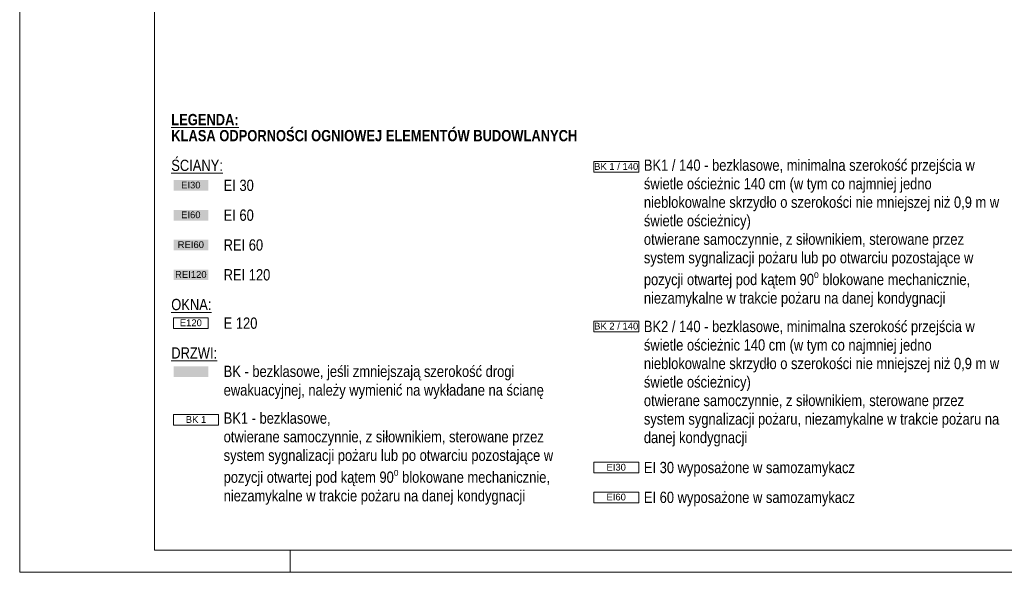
# Paper-space layout 'AP-12 STREFY POŻAROWE I EWAKUACJA - PIĘTRO 10' of a CAD drawing. Header units: millimetres. Extents: x 0 to 420, y 0 to 297.
# Tile 1 of 5: x 0 to 218, y 0 to 123. Entities that reach past the tile are written whole.
import ezdxf

# ---------------------------------------------------------------- set-up
doc = ezdxf.new("R2010")
doc.units = ezdxf.units.MM
doc.header["$MEASUREMENT"] = 0
for name, color, linetype, lineweight in [('A_Arkusz_Nr_pióra__1', 7, 'Continuous', 20), ('A_niewidoczne_Nr_pióra__1', 7, 'Continuous', 20), ('A_ppoż proj_Nr_pióra__1', 7, 'Continuous', 20), ('A_ppoż proj_Nr_pióra__3', 30, 'Continuous', 13), ('A_ppoż proj_Nr_pióra__4', 94, 'Continuous', 18), ('A_ppoż proj_Nr_pióra__81', 2, 'Continuous', 5)]:
    doc.layers.add(name, color=color, linetype=linetype, lineweight=lineweight)
doc.layers.add('A_Arkusz_Nr_pióra__237', color=7, linetype='Continuous', lineweight=5, true_color=0x343434)
doc.layers.add('A_ppoż proj_Nr_pióra__70', color=7, linetype='Continuous', lineweight=5, true_color=0x65fe00)
doc.styles.add('STYL_AUTOMATYCZNY_1', font='arial.ttf')
doc.styles.add('STYL_AUTOMATYCZNY_2', font='ARIALN.TTF')
doc.styles.add('STYL_AUTOMATYCZNY_5', font='ARIALN.TTF')

psp = doc.layouts.new('AP-12 STREFY POŻAROWE I EWAKUACJA - PIĘTRO 10')

# ---------------------------------------------------------------- hatches: boundary and pattern name
at = {"layer": 'A_ppoż proj_Nr_pióra__3', "linetype": 'Continuous', "lineweight": 0, "true_color": 0x3f2000}
psp.add_hatch(color=38, dxfattribs=at).paths.add_polyline_path([(34.11, 64.86), (41.8, 64.86), (41.8, 67.22), (34.11, 67.22)])
at = {"layer": 'A_ppoż proj_Nr_pióra__4', "linetype": 'Continuous', "lineweight": 0, "true_color": 0x002000}
psp.add_hatch(color=98, dxfattribs=at).paths.add_polyline_path([(34.11, 71.48), (41.8, 71.48), (41.8, 73.83), (34.11, 73.83)])
at = {"layer": 'A_ppoż proj_Nr_pióra__70', "linetype": 'Continuous', "lineweight": 0, "true_color": 0x193f00}
psp.add_hatch(color=88, dxfattribs=at).paths.add_polyline_path([(34.11, 78.09), (41.8, 78.09), (41.8, 80.45), (34.11, 80.45)])
at = {"layer": 'A_ppoż proj_Nr_pióra__81', "linetype": 'Continuous', "lineweight": 0, "true_color": 0x3f3f00}
for points in [[(34.11, 84.71), (41.8, 84.71), (41.8, 87.07), (34.11, 87.07)], [(34.11, 43.39), (41.8, 43.39), (41.8, 45.75), (34.11, 45.75)]]:
    psp.add_hatch(color=48, dxfattribs=at).paths.add_polyline_path(points)

# ---------------------------------------------------------------- linework, layer by layer
at = {"layer": 'A_Arkusz_Nr_pióra__1', "color": 7, "linetype": 'Continuous', "lineweight": 20}
for p in [(29.9, 292.1), (415.1, 4.9)]:
    psp.add_line(p, (29.9, 4.9), dxfattribs=at)
at = {"layer": 'A_Arkusz_Nr_pióra__1', "color": 7, "linetype": 'Continuous', "lineweight": 20, "flags": 128}
psp.add_lwpolyline([(0, 297), (420, 297), (420, 0), (0, 0)], close=True, dxfattribs=at)
at = {"layer": 'A_Arkusz_Nr_pióra__237', "color": 250, "linetype": 'Continuous', "lineweight": 5, "true_color": 0x343434}
psp.add_line((60, 0), (60, 4.9), dxfattribs=at)
at = {"layer": 'A_ppoż proj_Nr_pióra__1', "color": 7, "linetype": 'Continuous', "lineweight": 20, "flags": 128}
for points in [[(127.28, 91.19), (137.26, 91.19), (137.26, 88.83), (127.28, 88.83)], [(34.11, 56.48), (41.8, 56.48), (41.8, 54.12), (34.11, 54.12)], [(127.28, 55.75), (137.26, 55.75), (137.26, 53.39), (127.28, 53.39)], [(34.11, 35.01), (44.09, 35.01), (44.09, 32.65), (34.11, 32.65)], [(127.28, 24.42), (137.26, 24.42), (137.26, 22.07), (127.28, 22.07)], [(127.28, 17.8), (137.26, 17.8), (137.26, 15.45), (127.28, 15.45)]]:
    psp.add_lwpolyline(points, close=True, dxfattribs=at)

# ---------------------------------------------------------------- texts
at = {"layer": 'A_niewidoczne_Nr_pióra__1', "color": 7, "linetype": 'Continuous', "lineweight": 20, "insert": (33.61, 98.7), "char_height": 2.5, "attachment_point": 4, "line_spacing_factor": 0.854756, "style": 'STYL_AUTOMATYCZNY_5'}
psp.add_mtext('\\A1;{\\pql;\\fArial Narrow|b1|i0|c238|p0;\\L\\W1.000000;\\LLEGENDA:\\P\\pql;\\fArial Narrow|b1|i0|c238|p0;\\l\\W1.000000;\\lKLASA ODPORNOŚCI OGNIOWEJ ELEMENTÓW BUDOWLANYCH}', dxfattribs=at)
at = {"layer": 'A_niewidoczne_Nr_pióra__1', "color": 7, "linetype": 'Continuous', "lineweight": 20, "char_height": 2.5, "width": 79.714, "attachment_point": 4, "style": 'STYL_AUTOMATYCZNY_2'}
for s, insert, line_spacing_factor in [('\\A1;{\\pql;\\fArial Narrow|b0|i0|c238|p0;\\W1.000000;BK1 / 140 - bezklasowe, minimalna szerokość przejścia w świetle ościeżnic 140 cm (w tym co najmniej jedno nieblokowalne skrzydło o szerokości nie mniejszej niż 0,9 m w świetle ościeżnicy)\\P\\pql;\\fArial Narrow|b0|i0|c238|p0;\\W1.000000;otwierane samoczynnie, z siłownikiem, sterowane przez system sygnalizacji pożaru lub po otwarciu pozostające w pozycji otwartej pod kątem 90\\fArial Narrow|b0|i0|c238|p0;\\W1.000000;\\A1{\\H.66x;\\So^  ;}\\fArial Narrow|b0|i0|c238|p0;\\W1.000000; blokowane mechanicznie, niezamykalne w trakcie pożaru na danej kondygnacji}', (138.41, 75.26), 0.985747), ('\\A1;{\\pql;\\fArial Narrow|b0|i0|c238|p0;\\W1.000000;BK2 / 140 - bezklasowe, minimalna szerokość przejścia w świetle ościeżnic 140 cm (w tym co najmniej jedno nieblokowalne skrzydło o szerokości nie mniejszej niż 0,9 m w świetle ościeżnicy)\\P\\pql;\\fArial Narrow|b0|i0|c238|p0;\\W1.000000;otwierane samoczynnie, z siłownikiem, sterowane przez system sygnalizacji pożaru, niezamykalne w trakcie pożaru na danej kondygnacji}', (138.41, 41.88), 0.985728), ('\\A1;{\\pql;\\fArial Narrow|b0|i0|c238|p0;\\W1.000000;BK - bezklasowe, jeśli zmniejszają szerokość drogi ewakuacyjnej, należy wymienić na wykładane na ścianę}', (45.23, 42.16), 0.992932), ('\\A1;{\\pql;\\fArial Narrow|b0|i0|c238|p0;\\W1.000000;BK1 - bezklasowe,\\P\\pql;\\fArial Narrow|b0|i0|c238|p0;\\W1.000000;otwierane samoczynnie, z siłownikiem, sterowane przez system sygnalizacji pożaru lub po otwarciu pozostające w pozycji otwartej pod kątem 90\\fArial Narrow|b0|i0|c238|p0;\\W1.000000;\\A1{\\H.66x;\\So^  ;}\\fArial Narrow|b0|i0|c238|p0;\\W1.000000; blokowane mechanicznie, niezamykalne w trakcie pożaru na danej kondygnacji}', (45.23, 25.24), 0.989796)]:
    psp.add_mtext(s, dxfattribs=dict(at, insert=insert, line_spacing_factor=line_spacing_factor))
at = {"layer": 'A_niewidoczne_Nr_pióra__1', "color": 7, "linetype": 'Continuous', "lineweight": 20, "char_height": 2.5, "attachment_point": 4, "style": 'STYL_AUTOMATYCZNY_2'}
for s, insert in [('\\A1;{\\pql;\\fArial Narrow|b0|i0|c238|p0;\\L\\W1.000000;\\LŚCIANY:}', (33.61, 90.33)), ('\\A1;{\\pql;\\fArial Narrow|b0|i0|c238|p0;\\W1.000000;EI 30}', (45.23, 85.89)), ('\\A1;{\\pql;\\fArial Narrow|b0|i0|c238|p0;\\W1.000000;EI 60}', (45.23, 79.27)), ('\\A1;{\\pql;\\fArial Narrow|b0|i0|c238|p0;\\W1.000000;REI 60}', (45.23, 72.65)), ('\\A1;{\\pql;\\fArial Narrow|b0|i0|c238|p0;\\W1.000000;REI 120}', (45.23, 66.03)), ('\\A1;{\\pql;\\fArial Narrow|b0|i0|c238|p0;\\L\\W1.000000;\\LOKNA:}', (33.61, 59.43)), ('\\A1;{\\pql;\\fArial Narrow|b0|i0|c238|p0;\\W1.000000;E 120}', (45.23, 55.3)), ('\\A1;{\\pql;\\fArial Narrow|b0|i0|c238|p0;\\L\\W1.000000;\\LDRZWI:}', (33.61, 48.7)), ('\\A1;{\\pql;\\fArial Narrow|b0|i0|c238|p0;\\W1.000000;EI 30 wyposażone w samozamykacz}', (138.41, 22.89)), ('\\A1;{\\pql;\\fArial Narrow|b0|i0|c238|p0;\\W1.000000;EI 60 wyposażone w samozamykacz}', (138.41, 16.27))]:
    psp.add_mtext(s, dxfattribs=dict(at, insert=insert))
at = {"layer": 'A_ppoż proj_Nr_pióra__1', "color": 7, "linetype": 'Continuous', "lineweight": 20, "char_height": 1.5, "attachment_point": 5, "style": 'STYL_AUTOMATYCZNY_1'}
for s, insert in [('\\A1;{\\pqc;\\fArial|b0|i0|c238|p0;\\W1.000000;BK 1 / 140}', (132.27, 90.08)), ('\\A1;{\\pqc;\\fArial|b0|i0|c238|p0;\\W1.000000;EI30}', (37.95, 85.96)), ('\\A1;{\\pqc;\\fArial|b0|i0|c238|p0;\\W1.000000;EI60}', (37.95, 79.35)), ('\\A1;{\\pqc;\\fArial|b0|i0|c238|p0;\\W1.000000;REI60}', (37.95, 72.73)), ('\\A1;{\\pqc;\\fArial|b0|i0|c238|p0;\\W1.000000;REI120}', (37.95, 66.11)), ('\\A1;{\\pqc;\\fArial|b0|i0|c238|p0;\\W1.000000;E120}', (37.95, 55.38)), ('\\A1;{\\pqc;\\fArial|b0|i0|c238|p0;\\W1.000000;BK 2 / 140}', (132.27, 54.64)), ('\\A1;{\\pqc;\\fArial|b0|i0|c238|p0;\\W1.000000;BK 1}', (39.1, 33.92)), ('\\A1;{\\pqc;\\fArial|b0|i0|c238|p0;\\W1.000000;EI30}', (132.27, 23.32)), ('\\A1;{\\pqc;\\fArial|b0|i0|c238|p0;\\W1.000000;EI60}', (132.27, 16.7))]:
    psp.add_mtext(s, dxfattribs=dict(at, insert=insert))

doc.saveas('drawing.dxf')
